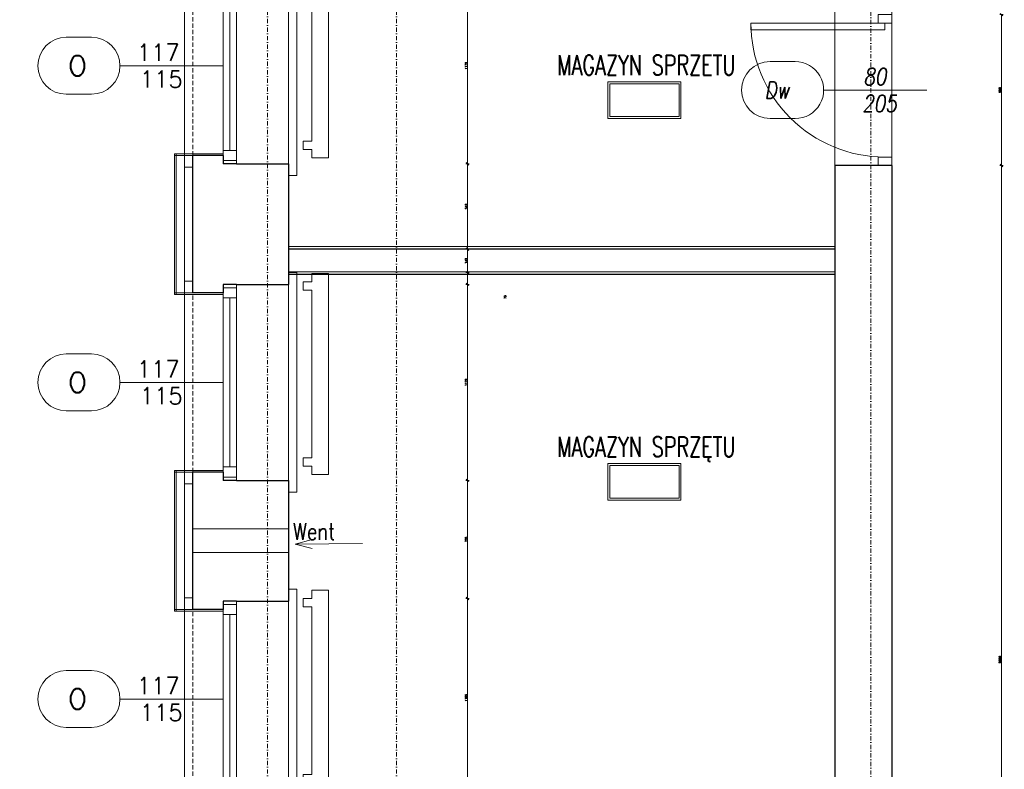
# Model space of a CAD drawing. Header units: millimetres. Extents: x -1893473 to 1546619, y -568027 to 942944.
# Tile 8 of 256: x 137503 to 143379, y -507699 to -503224. Entities that reach past the tile are written whole.
import ezdxf
from ezdxf.enums import TextEntityAlignment as Align

# ---------------------------------------------------------------- set-up
doc = ezdxf.new("R2010")
doc.units = ezdxf.units.MM
doc.header["$LTSCALE"] = 0.2
doc.linetypes.add('DASHDOT', pattern=[25.4, 12.7, -6.35, 0, -6.35])
doc.linetypes.add('HIDDEN', pattern=[9.525, 6.35, -3.175])
doc.layers.get('0').update_dxf_attribs({"lineweight": 0})
for name, color, linetype, lineweight in [('!! 0_ Istn-okna', 6, 'Continuous', 13), ('!! 0_ Istn-sciany', 7, 'Continuous', 30), ('!! 0_ Istn-widok', 1, 'Continuous', 15), ('!! 0_Istn-cienka', 4, 'Continuous', 9), ('!! 0_Istn-drzwi', 1, 'Continuous', 13), ('!! 0_Istn-went', 5, 'Continuous', 13), ('!! 0_Opis_okna', 8, 'Continuous', 15), ('!! 0_Opis_pom', 9, 'Continuous', 13), ('!! 0_Osie', 1, 'DASHDOT', 13), ('!! 1_ tynk zewn  - nowy', 21, 'Continuous', 20), ('!! 1_OPIS POM NOWE', 140, 'Continuous', 5), ('!! 2_ remont Ocieplenie', 4, 'ZIGZAG', 5), ('!! 2_drzwi opis', 151, 'Continuous', 9), ('!! wymiary osi', 250, 'Continuous', 9), ('0-osie-tx', 66, 'Continuous', 9), ('P-Opis nadproża', 150, 'Continuous', 9), ('P-Osie', 1, 'DASHDOT', 18)]:
    doc.layers.add(name, color=color, linetype=linetype, lineweight=lineweight)
doc.layers.add('!! 0_Istn-grzejniki', color=7, linetype='Continuous', lineweight=0, plot=False)
doc.layers.add('Powierzchnia', color=140, linetype='Continuous', lineweight=5, plot=False)
doc.styles.add('50', font='ROMANS.shx', dxfattribs={"width": 0.8, "height": 10})
doc.styles.add('ARCHETYP', font='romans.shx', dxfattribs={"height": 15})
doc.styles.add('ARIAL', font='tahoma.ttf')
doc.styles.add('TXT', font='simplex.shx')
doc.linetypes.add('ZIGZAG', pattern='A,0.00254,-5.08,[131,ltypeshp.shx,S=5.08,R=0,X=-5.08,Y=0],-10.16,[131,ltypeshp.shx,S=5.08,R=180,X=5.08,Y=0],-5.08', length=20.32254)
doc.dimstyles.new('DIM50', dxfattribs={"dimscale": 5, "dimtxt": 2.5, "dimasz": 1.5, "dimexe": 0, "dimexo": 0, "dimgap": 0.5, "dimtad": 1, "dimdec": 4, "dimrnd": 0.5, "dimdsep": 46, "dimtxsty": 'TXT', "dimblk1": 'TICK1', "dimblk2": 'TICK1', "dimsah": 1, "dimcen": 0, "dimse1": 1, "dimse2": 1, "dimclrd": 1, "dimclre": 7, "dimclrt": 9, "dimadec": 0, "dimazin": 0, "dimtfac": 1, "dimtdec": 4, "dimtmove": 2, "dimatfit": 3, "dimldrblk": 'TICK1', "dimfxl": 1, "dimtolj": 1, "dimarcsym": 0})

# ---------------------------------------------------------------- blocks, each defined once
blk = doc.blocks.new('okno 3')
at = {"layer": '!! 0_ Istn-okna'}
for points in [[(49128.71, -198708.59), (49128.71, -198825.59)], [(49136.71, -198708.59), (49136.71, -198825.59)], [(49132.71, -198716.59), (49132.71, -198817.59)]]:
    blk.add_lwpolyline(points, dxfattribs=at)
for points in [[(49128.71, -198710.59), (49128.71, -198716.59), (49136.71, -198716.59), (49136.71, -198710.59)], [(49128.71, -198817.59), (49128.71, -198823.59), (49136.71, -198823.59), (49136.71, -198817.59)]]:
    blk.add_lwpolyline(points, close=True, dxfattribs=at)
at = {"layer": '!! 0_ Istn-sciany'}
for points in [[(49128.71, -198708.59), (49128.71, -198713.59)], [(49136.71, -198708.59), (49128.71, -198708.59)], [(49136.71, -198708.59), (49167.71, -198708.59)], [(49128.71, -198713.59), (49110.71, -198713.59)], [(49128.71, -198820.59), (49110.71, -198820.59)], [(49128.71, -198820.59), (49128.71, -198825.59)], [(49136.71, -198825.59), (49128.71, -198825.59)], [(49136.71, -198825.59), (49167.71, -198825.59)]]:
    blk.add_lwpolyline(points, dxfattribs=at)
at = {"layer": '!! 0_ Istn-widok'}
for points in [[(49167.71, -198701.59), (49172.71, -198701.59)], [(49172.71, -198701.59), (49172.71, -198832.59)], [(49105.71, -198827.59), (49105.71, -198706.59)], [(49110.71, -198706.59), (49105.71, -198706.59)], [(49110.71, -198827.59), (49105.71, -198827.59)], [(49167.71, -198832.59), (49172.71, -198832.59)]]:
    blk.add_lwpolyline(points, dxfattribs=at)
at = {"layer": '!! 0_Istn-cienka', "linetype": 'HIDDEN', "ltscale": 2}
for points in [[(49167.71, -198708.59), (49167.71, -198825.59)], [(49110.71, -198820.59), (49110.71, -198713.59)]]:
    blk.add_lwpolyline(points, dxfattribs=at)
blk = doc.blocks.new('BLOK OSI')
at = {"layer": 'P-Osie'}
for points in [[(49206.21, -199860.82), (49206.21, -197259.33)], [(49283.21, -199860.82), (49283.21, -197258.83)], [(49566.21, -199866.51), (49566.21, -197259.33)]]:
    blk.add_lwpolyline(points, dxfattribs=at)
blk = doc.blocks.new('1_ok-opis')
blk.add_line((0, 111.61), (0, 50))
for points in [[(-17, 128.61), (-17, 143.61)], [(17, 128.61), (17, 143.61)]]:
    blk.add_lwpolyline(points)
for centre, start, end in [((0, 143.61), 0, 180), ((0, 128.61), 180, 0)]:
    blk.add_arc(centre, 17, start, end)
at = {"style": 'ARCHETYP'}
for tag, height, rotation, p in [('NR', 12, 90, (0, 136.9)), ('NR', 12, 270, (0, 136.9)), ('SZEROKOŚĆ', 10, 90, (-8, 78.29)), ('WYSOKOŚĆ', 10, 270, (-8, 78.29)), ('WYSOKOŚĆ', 10, 90, (8, 78.29)), ('SZEROKOŚĆ', 10, 270, (8, 78.29))]:
    blk.add_attdef(tag, text='', height=height, rotation=rotation, dxfattribs=at).set_placement(p, align=Align.MIDDLE)
blk = doc.blocks.new('TICK1')
at = {"color": 2}
blk.add_line((-1, -1), (1, 1), dxfattribs=at)
at = {"color": 0}
for p, q in [((0, 0), (-1, 0)), ((0, -1.4), (0, 1.4))]:
    blk.add_line(p, q, dxfattribs=at)
blk = doc.blocks.new('*D1314')
at = {"layer": '!! wymiary osi', "color": 1, "lineweight": -2, "transparency": 16777216}
blk.add_line((263377.3, -507111.2), (263377.3, -510486.2), dxfattribs=at)
at = {"layer": 'DEFPOINTS', "color": 0, "transparency": 16777216}
for p in [(268109.7, -507103.7), (263377.3, -510493.7), (268109.7, -510493.7)]:
    blk.add_point(p, dxfattribs=at)
at = {"layer": '!! wymiary osi', "color": 1, "lineweight": -2, "transparency": 16777216, "xscale": 7.5, "yscale": 7.5, "zscale": 7.5}
for p, rotation in [((263377.3, -507103.7), 90), ((263377.3, -510493.7), 270)]:
    blk.add_blockref('TICK1', p, dxfattribs=dict(at, rotation=rotation))
at = {"layer": '!! wymiary osi', "color": 9, "transparency": 16777216, "insert": (263368.5, -508798.7), "char_height": 12.5, "attachment_point": 5, "rotation": 90, "style": 'TXT'}
blk.add_mtext('\\A1;3390', dxfattribs=at)
blk = doc.blocks.new('*D1315')
at = {"layer": '!! wymiary osi', "color": 1, "lineweight": -2, "transparency": 16777216}
blk.add_line((263377.3, -510501.2), (263377.3, -510636.2), dxfattribs=at)
at = {"layer": 'DEFPOINTS', "color": 0, "transparency": 16777216}
for p in [(268109.7, -510493.7), (263377.3, -510643.7), (268109.7, -510643.7)]:
    blk.add_point(p, dxfattribs=at)
at = {"layer": '!! wymiary osi', "color": 1, "lineweight": -2, "transparency": 16777216, "xscale": 7.5, "yscale": 7.5, "zscale": 7.5}
for p, rotation in [((263377.3, -510493.7), 90), ((263377.3, -510643.7), 270)]:
    blk.add_blockref('TICK1', p, dxfattribs=dict(at, rotation=rotation))
at = {"layer": '!! wymiary osi', "color": 9, "transparency": 16777216, "insert": (263368.5, -510568.7), "char_height": 12.5, "attachment_point": 5, "rotation": 90, "style": 'TXT'}
blk.add_mtext('\\A1;150', dxfattribs=at)
blk = doc.blocks.new('*D1316')
at = {"layer": '!! wymiary osi', "color": 1, "lineweight": -2, "transparency": 16777216}
blk.add_line((263377.3, -510651.2), (263377.3, -517316.2), dxfattribs=at)
at = {"layer": 'DEFPOINTS', "color": 0, "transparency": 16777216}
for p in [(268109.7, -510643.7), (263377.3, -517323.7), (268109.7, -517323.7)]:
    blk.add_point(p, dxfattribs=at)
at = {"layer": '!! wymiary osi', "color": 1, "lineweight": -2, "transparency": 16777216, "xscale": 7.5, "yscale": 7.5, "zscale": 7.5}
for p, rotation in [((263377.3, -510643.7), 90), ((263377.3, -517323.7), 270)]:
    blk.add_blockref('TICK1', p, dxfattribs=dict(at, rotation=rotation))
at = {"layer": '!! wymiary osi', "color": 9, "transparency": 16777216, "insert": (263368.5, -513983.7), "char_height": 12.5, "attachment_point": 5, "rotation": 90, "style": 'TXT'}
blk.add_mtext('\\A1;6680', dxfattribs=at)
blk = doc.blocks.new('*D1326')
at = {"layer": '!! wymiary osi', "color": 1, "lineweight": -2, "transparency": 16777216}
blk.add_line((268408.2, -508821.2), (268408.2, -509976.2), dxfattribs=at)
at = {"layer": 'DEFPOINTS', "color": 0, "transparency": 16777216}
for p in [(267339.7, -508813.7), (267339.7, -509983.7), (268408.2, -509983.7)]:
    blk.add_point(p, dxfattribs=at)
at = {"layer": '!! wymiary osi', "color": 1, "lineweight": -2, "transparency": 16777216, "xscale": 7.5, "yscale": 7.5, "zscale": 7.5}
for p, rotation in [((268408.2, -508813.7), 90), ((268408.2, -509983.7), 270)]:
    blk.add_blockref('TICK1', p, dxfattribs=dict(at, rotation=rotation))
at = {"layer": '!! wymiary osi', "color": 9, "transparency": 16777216, "insert": (268399.5, -509398.7), "char_height": 12.5, "attachment_point": 5, "rotation": 90, "style": 'TXT'}
blk.add_mtext('\\A1;1170', dxfattribs=at)
blk = doc.blocks.new('*D1327')
at = {"layer": '!! wymiary osi', "color": 1, "lineweight": -2, "transparency": 16777216}
blk.add_line((268408.2, -509991.2), (268408.2, -510486.2), dxfattribs=at)
at = {"layer": 'DEFPOINTS', "color": 0, "transparency": 16777216}
for p in [(267339.7, -509983.7), (267339.7, -510493.7), (268408.2, -510493.7)]:
    blk.add_point(p, dxfattribs=at)
at = {"layer": '!! wymiary osi', "color": 1, "lineweight": -2, "transparency": 16777216, "xscale": 7.5, "yscale": 7.5, "zscale": 7.5}
for p, rotation in [((268408.2, -509983.7), 90), ((268408.2, -510493.7), 270)]:
    blk.add_blockref('TICK1', p, dxfattribs=dict(at, rotation=rotation))
at = {"layer": '!! wymiary osi', "color": 9, "transparency": 16777216, "insert": (268399.5, -510238.7), "char_height": 12.5, "attachment_point": 5, "rotation": 90, "style": 'TXT'}
blk.add_mtext('\\A1;510', dxfattribs=at)
blk = doc.blocks.new('*D1328')
at = {"layer": '!! wymiary osi', "color": 1, "lineweight": -2, "transparency": 16777216}
blk.add_line((268408.2, -510501.2), (268408.2, -510626.2), dxfattribs=at)
at = {"layer": 'DEFPOINTS', "color": 0, "transparency": 16777216}
for p in [(267339.7, -510493.7), (267339.7, -510633.7), (268408.2, -510633.7)]:
    blk.add_point(p, dxfattribs=at)
at = {"layer": '!! wymiary osi', "color": 1, "lineweight": -2, "transparency": 16777216, "xscale": 7.5, "yscale": 7.5, "zscale": 7.5}
for p, rotation in [((268408.2, -510493.7), 90), ((268408.2, -510633.7), 270)]:
    blk.add_blockref('TICK1', p, dxfattribs=dict(at, rotation=rotation))
at = {"layer": '!! wymiary osi', "color": 9, "transparency": 16777216, "insert": (268399.5, -510563.7), "char_height": 12.5, "attachment_point": 5, "rotation": 90, "style": 'TXT'}
blk.add_mtext('\\A1;140', dxfattribs=at)
blk = doc.blocks.new('*D1329')
at = {"layer": '!! wymiary osi', "color": 1, "lineweight": -2, "transparency": 16777216}
blk.add_line((268408.2, -510641.2), (268408.2, -510696.2), dxfattribs=at)
at = {"layer": 'DEFPOINTS', "color": 0, "transparency": 16777216}
for p in [(267339.7, -510633.7), (267339.7, -510703.7), (268408.2, -510703.7)]:
    blk.add_point(p, dxfattribs=at)
at = {"layer": '!! wymiary osi', "color": 1, "lineweight": -2, "transparency": 16777216, "xscale": 7.5, "yscale": 7.5, "zscale": 7.5}
for p, rotation in [((268408.2, -510633.7), 90), ((268408.2, -510703.7), 270)]:
    blk.add_blockref('TICK1', p, dxfattribs=dict(at, rotation=rotation))
at = {"layer": '!! wymiary osi', "color": 9, "transparency": 16777216, "insert": (268633.2, -510779.8), "char_height": 12.5, "attachment_point": 5, "rotation": 90, "style": 'TXT'}
blk.add_mtext('\\A1;70', dxfattribs=at)
blk = doc.blocks.new('*D1330')
at = {"layer": '!! wymiary osi', "color": 1, "lineweight": -2, "transparency": 16777216}
blk.add_line((268408.2, -510711.2), (268408.2, -511866.2), dxfattribs=at)
at = {"layer": 'DEFPOINTS', "color": 0, "transparency": 16777216}
for p in [(267339.7, -510703.7), (267339.7, -511873.7), (268408.2, -511873.7)]:
    blk.add_point(p, dxfattribs=at)
at = {"layer": '!! wymiary osi', "color": 1, "lineweight": -2, "transparency": 16777216, "xscale": 7.5, "yscale": 7.5, "zscale": 7.5}
for p, rotation in [((268408.2, -510703.7), 90), ((268408.2, -511873.7), 270)]:
    blk.add_blockref('TICK1', p, dxfattribs=dict(at, rotation=rotation))
at = {"layer": '!! wymiary osi', "color": 9, "transparency": 16777216, "insert": (268399.5, -511288.7), "char_height": 12.5, "attachment_point": 5, "rotation": 90, "style": 'TXT'}
blk.add_mtext('\\A1;1170', dxfattribs=at)
blk = doc.blocks.new('*D1331')
at = {"layer": '!! wymiary osi', "color": 1, "lineweight": -2, "transparency": 16777216}
blk.add_line((268408.2, -511881.2), (268408.2, -512571.2), dxfattribs=at)
at = {"layer": 'DEFPOINTS', "color": 0, "transparency": 16777216}
for p in [(267339.7, -511873.7), (267339.7, -512578.7), (268408.2, -512578.7)]:
    blk.add_point(p, dxfattribs=at)
at = {"layer": '!! wymiary osi', "color": 1, "lineweight": -2, "transparency": 16777216, "xscale": 7.5, "yscale": 7.5, "zscale": 7.5}
for p, rotation in [((268408.2, -511873.7), 90), ((268408.2, -512578.7), 270)]:
    blk.add_blockref('TICK1', p, dxfattribs=dict(at, rotation=rotation))
at = {"layer": '!! wymiary osi', "color": 9, "transparency": 16777216, "insert": (268399.5, -512226.2), "char_height": 12.5, "attachment_point": 5, "rotation": 90, "style": 'TXT'}
blk.add_mtext('\\A1;705', dxfattribs=at)
blk = doc.blocks.new('*D1332')
at = {"layer": '!! wymiary osi', "color": 1, "lineweight": -2, "transparency": 16777216}
blk.add_line((268408.2, -512586.2), (268408.2, -513756.2), dxfattribs=at)
at = {"layer": 'DEFPOINTS', "color": 0, "transparency": 16777216}
for p in [(267339.7, -512578.7), (267339.7, -513763.7), (268408.2, -513763.7)]:
    blk.add_point(p, dxfattribs=at)
at = {"layer": '!! wymiary osi', "color": 1, "lineweight": -2, "transparency": 16777216, "xscale": 7.5, "yscale": 7.5, "zscale": 7.5}
for p, rotation in [((268408.2, -512578.7), 90), ((268408.2, -513763.7), 270)]:
    blk.add_blockref('TICK1', p, dxfattribs=dict(at, rotation=rotation))
at = {"layer": '!! wymiary osi', "color": 9, "transparency": 16777216, "insert": (268399.5, -513171.2), "char_height": 12.5, "attachment_point": 5, "rotation": 90, "style": 'TXT'}
blk.add_mtext('\\A1;1185', dxfattribs=at)
blk = doc.blocks.new('*D1366')
at = {"layer": '!! wymiary osi', "color": 1, "lineweight": -2, "transparency": 16777216}
blk.add_line((271595, -509101.2), (271595, -509986.2), dxfattribs=at)
at = {"layer": 'DEFPOINTS', "color": 0, "transparency": 16777216}
for p in [(270939.7, -509093.7), (270939.7, -509993.7), (271595, -509993.7)]:
    blk.add_point(p, dxfattribs=at)
at = {"layer": '!! wymiary osi', "color": 1, "lineweight": -2, "transparency": 16777216, "xscale": 7.5, "yscale": 7.5, "zscale": 7.5}
for p, rotation in [((271595, -509093.7), 90), ((271595, -509993.7), 270)]:
    blk.add_blockref('TICK1', p, dxfattribs=dict(at, rotation=rotation))
at = {"layer": '!! wymiary osi', "color": 9, "transparency": 16777216, "insert": (271586.3, -509543.7), "char_height": 12.5, "attachment_point": 5, "rotation": 90, "style": 'TXT'}
blk.add_mtext('\\A1;900', dxfattribs=at)
blk = doc.blocks.new('*D1367')
at = {"layer": '!! wymiary osi', "color": 1, "lineweight": -2, "transparency": 16777216}
blk.add_line((271595, -510001.2), (271595, -515886.2), dxfattribs=at)
at = {"layer": 'DEFPOINTS', "color": 0, "transparency": 16777216}
for p in [(270939.7, -509993.7), (270939.7, -515893.7), (271595, -515893.7)]:
    blk.add_point(p, dxfattribs=at)
at = {"layer": '!! wymiary osi', "color": 1, "lineweight": -2, "transparency": 16777216, "xscale": 7.5, "yscale": 7.5, "zscale": 7.5}
for p, rotation in [((271595, -509993.7), 90), ((271595, -515893.7), 270)]:
    blk.add_blockref('TICK1', p, dxfattribs=dict(at, rotation=rotation))
at = {"layer": '!! wymiary osi', "color": 9, "transparency": 16777216, "insert": (271586.3, -512943.7), "char_height": 12.5, "attachment_point": 5, "rotation": 90, "style": 'TXT'}
blk.add_mtext('\\A1;5900', dxfattribs=at)
blk = doc.blocks.new('A$C2EB40A8D')
at = {"layer": '!! 0_ Istn-sciany'}
for points in [[(-25131.12989, -10452.48603), (-25131.12989, -9632.48603)], [(-24561.12989, -9682.48603), (-24561.12989, -10402.48603)], [(-20961.12989, -9692.48603), (-21301.12989, -9692.48603)], [(-21301.12989, -9692.48603), (-21301.12989, -15602.48603)], [(-20961.12989, -9692.48603), (-20961.12989, -15602.48603)], [(-21301.12989, -10192.48603), (-24561.12989, -10192.48603)], [(-21301.12989, -10342.48603), (-24561.12989, -10342.48603)], [(-25131.12989, -12342.48603), (-25131.12989, -11522.48603)], [(-24561.12989, -11572.48603), (-24561.12989, -12292.48603)]]:
    blk.add_lwpolyline(points, dxfattribs=at)
at = {"layer": '!! 0_Istn-drzwi'}
for points in [[(-20961.12989, -8842.48603), (-20961.12989, -8792.48603), (-21041.12989, -8792.48603), (-21041.12989, -8842.48603)], [(-21801.12989, -8882.48603), (-21001.12989, -8882.48603), (-21001.12989, -8842.48603), (-21801.12989, -8842.48603)], [(-20961.12989, -9642.48603), (-20961.12989, -9692.48603), (-21041.12989, -9692.48603), (-21041.12989, -9642.48603)]]:
    blk.add_lwpolyline(points, close=True, dxfattribs=at)
blk.add_lwpolyline([(-20751.12989, -9242.48603), (-21251.12989, -9242.48603)], dxfattribs=at)
blk.add_arc((-21001.12989, -8842.48603), 800, 179.999999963, 269.999999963, dxfattribs=at)
at = {"layer": '!! 0_Istn-grzejniki'}
for points in [[(-24472.7187, -8497.48603), (-24422.7187, -8497.48603), (-24422.7187, -8447.48603), (-24322.7187, -8447.48603), (-24322.7187, -9647.48603), (-24422.7187, -9647.48603), (-24422.7187, -9597.48603), (-24472.7187, -9597.48603), (-24472.7187, -9547.48603), (-24422.7187, -9547.48603), (-24422.7187, -8547.48603), (-24472.7187, -8547.48603)], [(-24472.7187, -10387.48603), (-24422.7187, -10387.48603), (-24422.7187, -10337.48603), (-24322.7187, -10337.48603), (-24322.7187, -11537.48603), (-24422.7187, -11537.48603), (-24422.7187, -11487.48603), (-24472.7187, -11487.48603), (-24472.7187, -11437.48603), (-24422.7187, -11437.48603), (-24422.7187, -10437.48603), (-24472.7187, -10437.48603)], [(-24472.7187, -12277.48603), (-24422.7187, -12277.48603), (-24422.7187, -12227.48603), (-24322.7187, -12227.48603), (-24322.7187, -13427.48603), (-24422.7187, -13427.48603), (-24422.7187, -13377.48603), (-24472.7187, -13377.48603), (-24472.7187, -13327.48603), (-24422.7187, -13327.48603), (-24422.7187, -12327.48603), (-24472.7187, -12327.48603)]]:
    blk.add_lwpolyline(points, close=True, dxfattribs=at)
at = {"layer": '!! 0_Istn-went'}
for p, q in [((-24561.12989, -11862.48603), (-25131.12989, -11862.48603)), ((-24561.12989, -12002.48603), (-25131.12989, -12002.48603))]:
    blk.add_line(p, q, dxfattribs=at)
for points in [[(-24520.2999, -11953.09078), (-24420.58135, -11925.26669)], [(-24119.8559, -11948.96363), (-24520.2999, -11953.09078)], [(-24520.2999, -11953.09078), (-24420.02906, -11978.85369)]]:
    blk.add_lwpolyline(points, dxfattribs=at)
at = {"layer": '!! 0_Opis_pom', "ltscale": 0.7}
for points in [[(-22654.45763, -9411.7678), (-22219.25763, -9411.7678), (-22219.25763, -9194.1678), (-22654.45763, -9194.1678)], [(-22643.57763, -9400.8878), (-22230.13763, -9400.8878), (-22230.13763, -9205.0478), (-22643.57763, -9205.0478)], [(-22654.45763, -11689.96526), (-22219.25763, -11689.96526), (-22219.25763, -11472.36526), (-22654.45763, -11472.36526)], [(-22643.57763, -11679.08526), (-22230.13763, -11679.08526), (-22230.13763, -11483.24526), (-22643.57763, -11483.24526)]]:
    blk.add_lwpolyline(points, close=True, dxfattribs=at)
at = {"layer": '!! 1_ tynk zewn  - nowy'}
for points in [[(-25241.12989, -10462.48603), (-25241.12989, -9622.48603)], [(-24951.12989, -9622.48603), (-25241.12989, -9622.48603)], [(-25131.12989, -9632.48603), (-25241.12989, -9632.48603)], [(-25231.12989, -10462.48603), (-25231.12989, -9622.48603)], [(-25131.12989, -10452.48603), (-25241.12989, -10452.48603)], [(-24951.12989, -10462.48603), (-25241.12989, -10462.48603)], [(-25241.12989, -12352.48603), (-25241.12989, -11512.48603)], [(-24951.12989, -11512.48603), (-25241.12989, -11512.48603)], [(-25231.12989, -12352.48603), (-25231.12989, -11512.48603)], [(-25131.12989, -11522.48603), (-25241.12989, -11522.48603)], [(-25131.12989, -12342.48603), (-25241.12989, -12342.48603)], [(-24951.12989, -12352.48603), (-25241.12989, -12352.48603)]]:
    blk.add_lwpolyline(points, dxfattribs=at)
at = {"layer": '!! 2_ remont Ocieplenie', "linetype": 'ZIGZAG', "ltscale": 0.75}
for points in [[(-25181.12989, -10462.48603), (-25181.12989, -9622.48603)], [(-25181.12989, -12352.48603), (-25181.12989, -11512.48603)]]:
    blk.add_lwpolyline(points, dxfattribs=at)
at = {"layer": 'Powierzchnia'}
for points in [[(-21301.12989, -10177.08775), (-24561.12989, -10177.08775), (-24561.12989, -6787.08775), (-21301.12989, -6787.08775)], [(-20961.12989, -6787.08775), (2858.87011, -6787.08775), (2858.87011, -18437.08775), (-20961.12989, -18437.08775)], [(-24561.12989, -17007.08775), (-21301.12989, -17007.08775), (-21301.12989, -10327.08775), (-24561.12989, -10327.08775)]]:
    blk.add_lwpolyline(points, close=True, dxfattribs=at)
at = {"layer": '!! 0_Opis_okna'}
ref = blk.add_blockref('1_ok-opis', (-24451.12989, -9097.48603), dxfattribs=dict(at, xscale=10, yscale=10, zscale=10, rotation=89.99999999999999))
ref.add_attrib('SZEROKOŚĆ', '117', dxfattribs={"layer": '0', "height": 100, "style": 'ARCHETYP'}).set_placement((-25338.33398, -9017.48603), align=Align.MIDDLE)
ref.add_attrib('WYSOKOŚĆ', '115', dxfattribs={"layer": '0', "height": 100, "style": 'ARCHETYP'}).set_placement((-25320.59944, -9177.48603), align=Align.MIDDLE)
ref.add_attrib('NR', 'O', dxfattribs={"layer": '0', "height": 120, "style": 'ARCHETYP'}).set_placement((-25820.14435, -9097.48603), align=Align.MIDDLE)
ref = blk.add_blockref('1_ok-opis', (-24451.12989, -10987.48603), dxfattribs=dict(at, xscale=10, yscale=10, zscale=10, rotation=89.99999999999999))
ref.add_attrib('SZEROKOŚĆ', '117', dxfattribs={"layer": '0', "height": 100, "style": 'ARCHETYP'}).set_placement((-25338.33398, -10907.48603), align=Align.MIDDLE)
ref.add_attrib('WYSOKOŚĆ', '115', dxfattribs={"layer": '0', "height": 100, "style": 'ARCHETYP'}).set_placement((-25320.59944, -11067.48603), align=Align.MIDDLE)
ref.add_attrib('NR', 'O', dxfattribs={"layer": '0', "height": 120, "style": 'ARCHETYP'}).set_placement((-25820.14435, -10987.48603), align=Align.MIDDLE)
ref = blk.add_blockref('1_ok-opis', (-24451.12989, -12877.48603), dxfattribs=dict(at, xscale=10, yscale=10, zscale=10, rotation=89.99999999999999))
ref.add_attrib('SZEROKOŚĆ', '117', dxfattribs={"layer": '0', "height": 100, "style": 'ARCHETYP'}).set_placement((-25338.33398, -12797.48603), align=Align.MIDDLE)
ref.add_attrib('WYSOKOŚĆ', '115', dxfattribs={"layer": '0', "height": 100, "style": 'ARCHETYP'}).set_placement((-25320.59944, -12957.48603), align=Align.MIDDLE)
ref.add_attrib('NR', 'O', dxfattribs={"layer": '0', "height": 120, "style": 'ARCHETYP'}).set_placement((-25820.14435, -12877.48603), align=Align.MIDDLE)
at = {"layer": '!! 0_Osie', "xscale": 10, "yscale": 10, "zscale": 10}
blk.add_blockref('BLOK OSI', (-516748.24414, 1976683.397), dxfattribs=at)
at = {"layer": '!! 2_drzwi opis'}
ref = blk.add_blockref('1_ok-opis', (-20251.12782, -9242.486), dxfattribs=dict(at, xscale=10, yscale=10, zscale=10, rotation=90.0000036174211))
ref.add_attrib('WYSOKOŚĆ', '80 ', dxfattribs={"layer": '0', "height": 100, "rotation": 0.000003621, "style": '50', "oblique": 10, "width": 0.8}).set_placement((-21034.03636, -9162.48605), align=Align.MIDDLE)
ref.add_attrib('SZEROKOŚĆ', '205', dxfattribs={"layer": '0', "height": 100, "rotation": 0.000003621, "style": '50', "oblique": 10, "width": 0.8}).set_placement((-21034.03635, -9322.48605), align=Align.MIDDLE)
ref.add_attrib('NR', 'Dw', dxfattribs={"layer": '0', "height": 100, "rotation": 0.000003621, "style": '50', "oblique": 10, "width": 0.8}).set_placement((-21645.89724, -9242.48608), align=Align.MIDDLE)
at = {"layer": '0-osie-tx', "xscale": 10, "yscale": 10, "zscale": 10}
for p in [(-516238.24414, 1978573.397), (-516238.24414, 1976683.397), (-516238.24414, 1974793.397)]:
    blk.add_blockref('okno 3', p, dxfattribs=at)
at = {"layer": '!! 0_Istn-went', "style": 'ARCHETYP', "width": 0.8}
blk.add_text('Went', height=100, rotation=0.000000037, dxfattribs=at).set_placement((-24533.14383, -11927.72493))
at = {"layer": '!! 0_Opis_pom', "ltscale": 0.7, "style": 'TXT', "width": 0.7}
for s, p in [('MAGAZYN SPRZETU', (-22425.70631, -9153.70467)), ('MAGAZYN SPRZĘTU', (-22425.70631, -11431.90214))]:
    blk.add_text(s, height=120, dxfattribs=at).set_placement(p, align=Align.CENTER)
at = {"layer": '!! 0_Opis_pom', "ltscale": 0.7, "style": 'ARIAL'}
for tag, p in [('B1,21', (-891.77727, 31796.97458)), ('A1,16', (-13651.31084, 31587.95236)), ('B1/17', (-9701.43347, 31565.05244)), ('B1,19', (-5798.61305, 31587.22944)), ('1,23', (10805.41388, 31565.05244)), ('1,22', (4526.58954, 31507.65132)), ('A1,1', (-16866.13618, 31459.3792)), ('B1,18', (-7791.62894, 31330.08444)), ('B1,20', (-2961.4347, 31167.05787)), ('A1,6', (-19287.17717, 30923.71998)), ('B1,1', (14135.63445, 30913.92963)), ('B1,3', (17346.74696, 30023.81022)), ('B1,4', (29817.71501, 29157.67457)), ('A1,5', (-23454.5385, 28820.77901)), ('A1,2', (-17502.57721, 28602.57524)), ('B1,2D', (2616.16402, 28559.52261)), ('A1,15', (-13651.31084, 28261.46046)), ('B1,4', (29883.58177, 28158.35876)), ('B1,2B', (18801.54781, 27650.12382)), ('B1,2A', (13086.7373, 27376.04393)), ('A1,3', (-16846.27912, 25980.40356)), ('B1,8', (9089.53994, 25356.27639)), ('B1,6', (31915.87888, 23754.79829)), ('A1,4', (-24010.17576, 23559.17399)), ('B1,14', (-11621.32288, 23261.44183)), ('B1,13', (-3080.55208, 22924.09997)), ('B1,10', (3982.60923, 22874.21277)), ('B1,5', (29245.49088, 22896.69268)), ('B1,9', (5634.43488, 22623.92098)), ('B1,2C', (13327.26639, 22378.5328)), ('B1,7', (16398.41175, 22348.28836)), ('B1,11', (5553.20442, 20939.83877)), ('B1,12', (3693.27174, 20628.72148)), ('C1,3', (5969.08376, 16336.01084)), ('C1,2', (11955.93711, 11671.55655)), ('C1,1', (15659.17205, 11415.94196)), ('C1,4', (5140.00888, 9205.5831)), ('C1,5', (5680.4486, 6154.54995)), ('C1,10', (16327.05085, 6080.66085)), ('C1,9', (16526.57171, 3173.45283)), ('C1,6', (6367.37903, 2771.84181)), ('D0,18', (-1981.87701, -110.73158)), ('D0,7', (-13531.42299, -1159.67649)), ('D0,17', (2064.87671, -1345.69113)), ('C1,7', (7275.77161, -1303.00991)), ('D0,3', (-9324.21674, -1442.63631)), ('D0,6', (-17529.61851, -1957.37463)), ('D0,10', (-21369.4432, -2140.60378)), ('D,09', (-12990.08379, -2746.32902)), ('D0,2', (-5516.19514, -3101.87722)), ('D0,16', (2266.73061, -3284.15369)), ('D0,8', (-14357.79539, -3567.69719)), ('D0,5', (-10461.54478, -3629.26575)), ('D0,4', (-8396.53404, -4353.7937)), ('D0,15', (1974.41895, -5205.84774)), ('D0,1', (-5633.49598, -5662.48534)), ('D0,11', (-23334.09291, -6045.78706)), ('D0,12', (-22436.85763, -9302.9678)), ('D0,13', (-22436.85763, -11581.16526)), ('D0,14', (-13645.94445, -11884.57769))]:
    blk.add_attdef(tag, text='', height=119.68, dxfattribs=at).set_placement(p, align=Align.MIDDLE_CENTER)
at = {"layer": '!! 1_OPIS POM NOWE', "style": 'ARIAL'}
for tag, p in [('C1.7A', (7769.3756, 685.765)), ('C1.7C', (7655.80151, -2045.04756)), ('C1.8B', (10935.93068, -2107.41983)), ('C1.8A', (13897.39715, -2120.69016)), ('C1.7B', (8274.43201, -3270.18959)), ('E1.2', (16701.02923, -5331.07351)), ('E1.5E', (21974.23379, -5463.99012)), ('E1.5D', (24989.27391, -5785.36474)), ('E1.1', (8357.81567, -5851.01076)), ('E1.5C', (25222.53959, -6394.64172)), ('E1.5B', (27694.70831, -7009.86571)), ('E1.6', (5279.46063, -8141.28746)), ('E1.5A', (25547.9555, -8495.18994)), ('E1.5G', (23977.19473, -9792.46695)), ('E1.5F', (22414.7084, -9822.66389)), ('E1,4', (13935.69867, -10458.20073)), ('E1.5L', (28030.8296, -11267.7725)), ('E1.3', (5639.18862, -11994.01941)), ('E1.5H', (23988.49716, -12231.38049)), ('E1.5K', (27714.73934, -12977.98364)), ('E1.5I', (22290.68736, -13989.9049)), ('E1.5J', (27095.71534, -16088.17469))]:
    blk.add_attdef(tag, text='', height=119.68, dxfattribs=at).set_placement(p, align=Align.MIDDLE_CENTER)
at = {"layer": '!! wymiary osi'}
for base, p1, p2, picture, middle in [((-28523.51658, -10192.48603), (-23791.12989, -6802.48603), (-23791.12989, -10192.48603), '*D1314', (-28532.26658, -8497.48603)), ((-23492.54922, -9682.48603), (-24561.12989, -8512.48603), (-24561.12989, -9682.48603), '*D1326', (-23501.29922, -9097.48603)), ((-20305.75103, -9692.48603), (-20961.12989, -8792.48603), (-20961.12989, -9692.48603), '*D1366', (-20314.50103, -9242.48603)), ((-23492.54922, -10192.48603), (-24561.12989, -9682.48603), (-24561.12989, -10192.48603), '*D1327', (-23501.29922, -9937.48603)), ((-20305.75103, -15592.48603), (-20961.12989, -9692.48603), (-20961.12989, -15592.48603), '*D1367', (-20314.50103, -12642.48603)), ((-28523.51658, -10342.48603), (-23791.12989, -10192.48603), (-23791.12989, -10342.48603), '*D1315', (-28532.26658, -10267.48603)), ((-23492.54922, -10332.48603), (-24561.12989, -10192.48603), (-24561.12989, -10332.48603), '*D1328', (-23501.29922, -10262.48603)), ((-28523.51658, -17022.48603), (-23791.12989, -10342.48603), (-23791.12989, -17022.48603), '*D1316', (-28532.26658, -13682.48603)), ((-23492.54922, -11572.48603), (-24561.12989, -10402.48603), (-24561.12989, -11572.48603), '*D1330', (-23501.29922, -10987.48603)), ((-23492.54922, -12277.48603), (-24561.12989, -11572.48603), (-24561.12989, -12277.48603), '*D1331', (-23501.29922, -11924.98603)), ((-23492.54922, -13462.48603), (-24561.12989, -12277.48603), (-24561.12989, -13462.48603), '*D1332', (-23501.29922, -12869.98603))]:
    dim = blk.add_linear_dim(base=base, p1=p1, p2=p2, angle=90, dimstyle='DIM50', dxfattribs=at)
    dim.commit()
    dim.dimension.update_dxf_attribs({"geometry": picture, "text_midpoint": middle, "insert": (-291900.79406, 500301.26018)})
dim = blk.add_linear_dim(base=(-23492.54922, -10402.48603), p1=(-24561.12989, -10332.48603), p2=(-24561.12989, -10402.48603), angle=90, dimstyle='DIM50', dxfattribs=at)
dim.commit()
dim.dimension.update_dxf_attribs({"geometry": '*D1329', "text_midpoint": (-23267.54922, -10478.54557), "dimtype": 128, "insert": (-291900.79406, 500301.26018)})

msp = doc.modelspace()

# ---------------------------------------------------------------- block references
at = {"layer": 'P-Opis nadproża', "color": 4}
msp.add_blockref('A$C2EB40A8D', (163667.94092, -494401.63474), dxfattribs=at)

doc.saveas('drawing.dxf')
